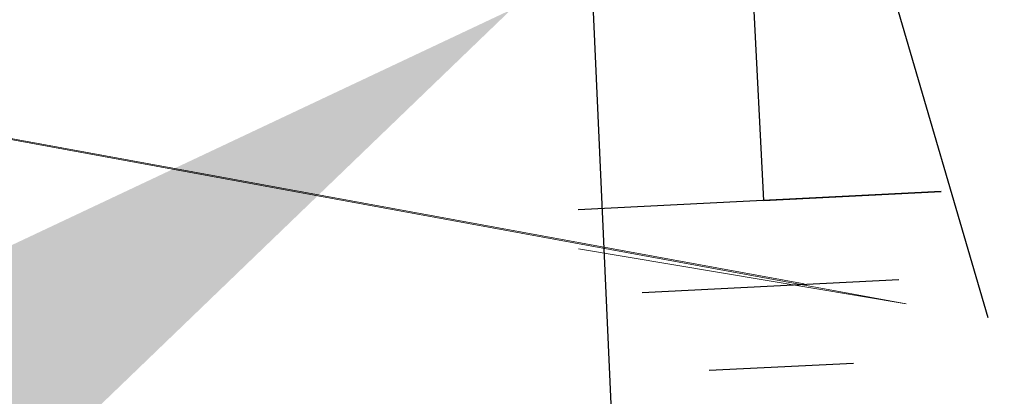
# Model space of a CAD drawing. Header units: millimetres. Extents: x 6504137 to 6515825, y 5737606 to 5784558.
# Tile 95 of 115: x 6512837.238 to 6512839.084, y 5766803.016 to 5766803.722. Entities that reach past the tile are written whole.
import ezdxf
from ezdxf import colors
from ezdxf.entities.mleader import LeaderData, LeaderLine
from ezdxf.math import Vec2, Vec3

# ---------------------------------------------------------------- set-up
doc = ezdxf.new("R2010")
doc.units = ezdxf.units.MM
for name, pattern in [('4_SUPE_01', [0]), ('4_SUSM03_02', [0]), ('JIS_02_2.0', [3, 2, -1])]:
    doc.linetypes.add(name, pattern=pattern)
for name, color, linetype in [('- kolizja linia nn', 132, 'Continuous'), ('_Kąt załomu', 7, 'Continuous'), ('_Opisy', 7, 'Continuous')]:
    doc.layers.add(name, color=color, linetype=linetype)
for name, color, linetype, lineweight in [('-Linia kablowa nn', 132, 'JIS_02_2.0', 30), ('_-demontaż nn', 132, 'DEMONTAZ', 20), ('SUPE_L_3', 1, '4_SUPE_01', 18), ('SUSM_L_4', 7, 'Continuous', 18)]:
    doc.layers.add(name, color=color, linetype=linetype, lineweight=lineweight)
doc.styles.get("Standard").update_dxf_attribs({"font": 'ARIALN.TTF'})
doc.linetypes.add('DEMONTAZ', pattern='A,1,["x",Standard,S=1,R=0,X=-0.1,Y=-0.35],1', length=2)
doc.dimstyles.new('Kat załomu', dxfattribs={"dimtxt": 2.2, "dimasz": 5, "dimexe": 0.18, "dimexo": 0.0625, "dimtad": 0, "dimtih": 1, "dimtoh": 1, "dimdec": 4, "dimzin": 0, "dimdsep": 46, "dimtxsty": 'Standard', "dimcen": 0.9, "dimse1": 1, "dimse2": 1, "dimadec": 0, "dimazin": 0, "dimtfac": 1, "dimtdec": 4, "dimtofl": 0, "dimtmove": 0, "dimatfit": 3, "dimfxl": 1, "dimtolj": 1, "dimtzin": 0, "dimarcsym": 0})

# ---------------------------------------------------------------- blocks, each defined once
blk = doc.blocks.new('*D34')
at = {"layer": '_Kąt załomu', "color": 0, "lineweight": -2, "transparency": 16777216}
for start, end in [(13.68818, 94.97954), (275.9609, 357.26201)]:
    blk.add_arc((6512971.283, 5768158.259), 22.4338, start, end, dxfattribs=at)
at = {"layer": '_Kąt załomu', "color": 0, "transparency": 16777216}
for points in [[(6512969.5001, 5768179.7912), (6512969.1713, 5768181.4251), (6512964.434, 5768179.6218)], [(6512973.6064, 5768135.1132), (6512973.6191, 5768136.7798), (6512968.6129, 5768135.9847)]]:
    blk.add_solid(points, dxfattribs=at)
at = {"layer": 'Defpoints', "color": 0, "transparency": 16777216}
for p in [(6512024.983, 5771109.871), (6512971.283, 5768158.259), (6512990.9736, 5768147.5092), (6512523.51, 5764422.884)]:
    blk.add_point(p, dxfattribs=at)
at = {"layer": '_Kąt załomu', "color": 0, "transparency": 16777216, "insert": (6512993.6146, 5768160.3976), "char_height": 2.2, "attachment_point": 5, "rotation": 275}
blk.add_mtext('\\A1;205°', dxfattribs=at)
blk = doc.blocks.new('*D35')
at = {"layer": '_Kąt załomu', "color": 0, "lineweight": -2, "transparency": 16777216}
for start, end in [(5.07411, 70.38078), (283.87038, 349.17948)]:
    blk.add_arc((6512523.51, 5764422.884), 22.4564, start, end, dxfattribs=at)
at = {"layer": '_Kąt załomu', "color": 0, "transparency": 16777216}
for points in [[(6512530.8595, 5764443.2255), (6512531.2408, 5764444.848), (6512526.1828, 5764445.1808)], [(6512529.0019, 5764400.2561), (6512528.7849, 5764401.9086), (6512523.9359, 5764400.4316)]]:
    blk.add_solid(points, dxfattribs=at)
at = {"layer": 'Defpoints', "color": 0, "transparency": 16777216}
for p in [(6512971.283, 5768158.259), (6512523.51, 5764422.884), (6512542.6462, 5764411.1325), (6512550.208, 5763015.528)]:
    blk.add_point(p, dxfattribs=at)
at = {"layer": '_Kąt załomu', "color": 0, "transparency": 16777216, "insert": (6512545.9382, 5764421.7579), "char_height": 2.2, "attachment_point": 5, "rotation": 267}
blk.add_mtext('\\A1;172°', dxfattribs=at)

msp = doc.modelspace()

# ---------------------------------------------------------------- linework, layer by layer
at = {"layer": '- kolizja linia nn', "linetype": 'ByBlock'}
for points in [[(6512838.61343, 5766803.76348), (6512838.63274, 5766803.38281), (6512838.96538, 5766803.39969), (6512838.28498, 5766803.36517)], [(6512838.61343, 5766803.76348), (6512838.63274, 5766803.38281), (6512838.96538, 5766803.39969), (6512838.28498, 5766803.36517)], [(6512838.40502, 5766803.20994), (6512838.40502, 5766803.20994), (6512838.8865, 5766803.23436)], [(6512838.40502, 5766803.20994), (6512838.40502, 5766803.20994), (6512838.8865, 5766803.23436)], [(6512838.8013, 5766803.0774), (6512838.8013, 5766803.0774), (6512838.531, 5766803.06369)], [(6512838.8013, 5766803.0774), (6512838.8013, 5766803.0774), (6512838.531, 5766803.06369)]]:
    msp.add_lwpolyline(points, dxfattribs=at)
at = {"layer": '-Linia kablowa nn'}
for points in [[(6512838.87366, 5766803.77685), (6512839.05326, 5766803.16312), (6512839.05326, 5766803.16312), (6512839.05326, 5766803.16312), (6512839.05326, 5766803.16312), (6512839.05326, 5766803.16312), (6512839.05326, 5766803.16312), (6512839.05326, 5766803.16312), (6512839.05326, 5766803.16312), (6512839.05326, 5766803.16312), (6512839.05326, 5766803.16312), (6512839.05326, 5766803.16312), (6512839.05326, 5766803.16312), (6512839.05326, 5766803.16312), (6512839.05326, 5766803.16312), (6512839.05326, 5766803.16312), (6512839.05326, 5766803.16312), (6512839.05326, 5766803.16312), (6512839.05326, 5766803.16312), (6512839.05326, 5766803.16312), (6512839.05326, 5766803.16312), (6512839.05326, 5766803.16312), (6512839.05326, 5766803.16312), (6512839.05326, 5766803.16312), (6512839.05326, 5766803.16312), (6512839.05326, 5766803.16312), (6512839.05326, 5766803.16312), (6512839.05326, 5766803.16312), (6512839.05326, 5766803.16312), (6512839.05326, 5766803.16312), (6512839.05326, 5766803.16312), (6512839.05326, 5766803.16312), (6512839.05326, 5766803.16312), (6512839.05326, 5766803.16312), (6512839.05326, 5766803.16312), (6512839.05326, 5766803.16312), (6512839.05326, 5766803.16312), (6512839.05326, 5766803.16312), (6512839.05326, 5766803.16312), (6512839.05326, 5766803.16312), (6512839.05326, 5766803.16312), (6512839.05326, 5766803.16312), (6512839.05326, 5766803.16312), (6512839.05326, 5766803.16312), (6512839.05326, 5766803.16312), (6512839.05326, 5766803.16312), (6512839.05326, 5766803.16312), (6512839.05326, 5766803.16312), (6512839.05326, 5766803.16312), (6512839.05326, 5766803.16312), (6512839.05326, 5766803.16312), (6512839.05326, 5766803.16312), (6512839.05326, 5766803.16312), (6512839.05326, 5766803.16312), (6512839.05326, 5766803.16312), (6512839.05326, 5766803.16312), (6512839.05326, 5766803.16312), (6512839.05326, 5766803.16312), (6512839.05326, 5766803.16312), (6512839.05326, 5766803.16312), (6512839.05326, 5766803.16312), (6512839.05326, 5766803.16312), (6512839.05326, 5766803.16312), (6512839.05326, 5766803.16312), (6512839.05326, 5766803.16312), (6512839.05326, 5766803.16312), (6512839.05326, 5766803.16312), (6512839.05326, 5766803.16312), (6512839.05326, 5766803.16312), (6512839.05326, 5766803.16312), (6512839.05326, 5766803.16312), (6512839.05326, 5766803.16312), (6512839.05326, 5766803.16312), (6512839.05326, 5766803.16312), (6512839.05326, 5766803.16312), (6512839.05326, 5766803.16312), (6512839.05326, 5766803.16312), (6512839.05326, 5766803.16312), (6512839.05326, 5766803.16312), (6512839.05326, 5766803.16312), (6512839.05326, 5766803.16312), (6512839.05326, 5766803.16312), (6512839.05326, 5766803.16312), (6512839.05326, 5766803.16312), (6512839.05326, 5766803.16312), (6512839.05326, 5766803.16312), (6512839.05326, 5766803.16312), (6512839.05326, 5766803.16312), (6512839.05326, 5766803.16312), (6512839.05326, 5766803.16312), (6512839.05326, 5766803.16312), (6512839.05326, 5766803.16312), (6512839.05326, 5766803.16312), (6512839.05326, 5766803.16312), (6512839.05326, 5766803.16312), (6512839.05326, 5766803.16312), (6512839.05326, 5766803.16312), (6512839.05326, 5766803.16312), (6512839.05326, 5766803.16312), (6512839.05326, 5766803.16312), (6512839.05326, 5766803.16312), (6512839.05326, 5766803.16312), (6512839.05326, 5766803.16312), (6512839.05326, 5766803.16312), (6512839.05326, 5766803.16312), (6512839.05326, 5766803.16312), (6512839.05326, 5766803.16312), (6512839.05326, 5766803.16312), (6512839.05326, 5766803.16312), (6512839.05326, 5766803.16312), (6512839.05326, 5766803.16312), (6512839.05326, 5766803.16312), (6512839.05326, 5766803.16312), (6512839.05326, 5766803.16312), (6512839.05326, 5766803.16312), (6512839.05326, 5766803.16312), (6512839.05326, 5766803.16312), (6512839.05326, 5766803.16312), (6512839.05326, 5766803.16312), (6512839.05326, 5766803.16312), (6512839.05326, 5766803.16312), (6512839.05326, 5766803.16312), (6512839.05326, 5766803.16312), (6512839.05326, 5766803.16312), (6512839.05326, 5766803.16312), (6512839.05326, 5766803.16312), (6512839.05326, 5766803.16312), (6512839.05326, 5766803.16312), (6512839.05326, 5766803.16312), (6512839.05326, 5766803.16312), (6512839.05326, 5766803.16312), (6512839.05326, 5766803.16312), (6512839.05326, 5766803.16312), (6512839.05326, 5766803.16312), (6512839.05326, 5766803.16312), (6512839.05326, 5766803.16312), (6512839.05326, 5766803.16312), (6512839.05326, 5766803.16312), (6512839.05326, 5766803.16312), (6512839.05326, 5766803.16312), (6512839.05326, 5766803.16312), (6512839.05326, 5766803.16312), (6512839.05326, 5766803.16312), (6512839.05326, 5766803.16312), (6512839.05326, 5766803.16312), (6512839.05326, 5766803.16312), (6512839.05326, 5766803.16312), (6512839.05326, 5766803.16312), (6512839.05326, 5766803.16312), (6512839.05326, 5766803.16312), (6512839.05326, 5766803.16312), (6512839.05326, 5766803.16312), (6512839.05326, 5766803.16312), (6512839.05326, 5766803.16312), (6512839.05326, 5766803.16312), (6512839.05326, 5766803.16312), (6512839.05326, 5766803.16312), (6512839.05326, 5766803.16312), (6512839.05326, 5766803.16312), (6512839.05326, 5766803.16312), (6512839.05326, 5766803.16312), (6512839.05326, 5766803.16312), (6512839.05326, 5766803.16312), (6512839.05326, 5766803.16312), (6512839.05326, 5766803.16312), (6512839.05326, 5766803.16312), (6512839.05326, 5766803.16312), (6512839.05326, 5766803.16312), (6512839.05326, 5766803.16312), (6512839.05326, 5766803.16312), (6512839.05326, 5766803.16312), (6512839.05326, 5766803.16312), (6512839.05326, 5766803.16312), (6512839.05326, 5766803.16312), (6512839.05326, 5766803.16312), (6512839.05326, 5766803.16312), (6512839.05326, 5766803.16312), (6512839.05326, 5766803.16312), (6512839.05326, 5766803.16312), (6512839.05326, 5766803.16312), (6512839.05326, 5766803.16312), (6512839.05326, 5766803.16312), (6512839.05326, 5766803.16312), (6512839.05326, 5766803.16312), (6512839.05326, 5766803.16312), (6512839.05326, 5766803.16312), (6512839.05326, 5766803.16312), (6512839.05326, 5766803.16312), (6512839.05326, 5766803.16312), (6512839.05326, 5766803.16312), (6512839.05326, 5766803.16312), (6512839.05326, 5766803.16312), (6512839.05326, 5766803.16312), (6512839.05326, 5766803.16312), (6512839.05326, 5766803.16312), (6512839.05326, 5766803.16312), (6512839.05326, 5766803.16312), (6512839.05326, 5766803.16312), (6512839.05326, 5766803.16312), (6512839.05326, 5766803.16312), (6512839.05326, 5766803.16312), (6512839.05326, 5766803.16312), (6512839.05326, 5766803.16312), (6512839.05326, 5766803.16312), (6512839.05326, 5766803.16312), (6512839.05326, 5766803.16312), (6512839.05326, 5766803.16312), (6512839.05326, 5766803.16312), (6512839.05326, 5766803.16312), (6512839.05326, 5766803.16312), (6512839.05326, 5766803.16312), (6512839.05326, 5766803.16312), (6512839.05326, 5766803.16312), (6512839.05326, 5766803.16312), (6512839.05326, 5766803.16312), (6512839.05326, 5766803.16312), (6512839.05326, 5766803.16312), (6512839.05326, 5766803.16312), (6512839.05326, 5766803.16312), (6512839.05326, 5766803.16312), (6512839.05326, 5766803.16312), (6512839.05326, 5766803.16312), (6512839.05326, 5766803.16312), (6512839.05326, 5766803.16312), (6512839.05326, 5766803.16312), (6512839.05326, 5766803.16312), (6512839.05326, 5766803.16312), (6512839.05326, 5766803.16312), (6512839.05326, 5766803.16312), (6512839.05326, 5766803.16312), (6512839.05326, 5766803.16312), (6512839.05326, 5766803.16312), (6512839.05326, 5766803.16312), (6512839.05326, 5766803.16312), (6512839.05326, 5766803.16312), (6512839.05326, 5766803.16312), (6512839.05326, 5766803.16312), (6512839.05326, 5766803.16312), (6512839.05326, 5766803.16312), (6512839.05326, 5766803.16312), (6512839.05326, 5766803.16312), (6512839.05326, 5766803.16312), (6512839.05326, 5766803.16312), (6512839.05326, 5766803.16312), (6512839.05326, 5766803.16312), (6512839.05326, 5766803.16312), (6512839.05326, 5766803.16312), (6512839.05326, 5766803.16312), (6512839.05326, 5766803.16312), (6512839.05326, 5766803.16312), (6512839.05326, 5766803.16312), (6512839.05326, 5766803.16312), (6512839.05326, 5766803.16312), (6512839.05326, 5766803.16312), (6512839.05326, 5766803.16312), (6512839.05326, 5766803.16312), (6512839.05326, 5766803.16312), (6512839.05326, 5766803.16312), (6512839.05326, 5766803.16312), (6512839.05326, 5766803.16312), (6512839.05326, 5766803.16312), (6512839.05326, 5766803.16312), (6512839.05326, 5766803.16312), (6512839.05326, 5766803.16312), (6512839.05326, 5766803.16312), (6512839.05326, 5766803.16312), (6512839.05326, 5766803.16312), (6512839.05326, 5766803.16312), (6512839.05326, 5766803.16312), (6512839.05326, 5766803.16312), (6512839.05326, 5766803.16312), (6512839.05326, 5766803.16312), (6512839.05326, 5766803.16312), (6512839.05326, 5766803.16312), (6512839.05326, 5766803.16312), (6512839.05326, 5766803.16312), (6512839.05326, 5766803.16312), (6512839.05326, 5766803.16312), (6512839.05326, 5766803.16312), (6512839.05326, 5766803.16312), (6512839.05326, 5766803.16312), (6512839.05326, 5766803.16312), (6512839.05326, 5766803.16312), (6512839.05326, 5766803.16312), (6512839.05326, 5766803.16312), (6512839.05326, 5766803.16312), (6512839.05326, 5766803.16312), (6512839.05326, 5766803.16312), (6512839.05326, 5766803.16312), (6512839.05326, 5766803.16312), (6512839.05326, 5766803.16312), (6512839.05326, 5766803.16312), (6512839.05326, 5766803.16312), (6512839.05326, 5766803.16312), (6512839.05326, 5766803.16312), (6512839.05326, 5766803.16312), (6512839.05326, 5766803.16312), (6512839.05326, 5766803.16312), (6512839.05326, 5766803.16312), (6512839.05326, 5766803.16312), (6512839.05326, 5766803.16312), (6512839.05326, 5766803.16312), (6512839.05326, 5766803.16312), (6512839.05326, 5766803.16312), (6512839.05326, 5766803.16312), (6512839.05326, 5766803.16312), (6512839.05326, 5766803.16312), (6512839.05326, 5766803.16312), (6512839.05326, 5766803.16312), (6512839.05326, 5766803.16312), (6512839.05326, 5766803.16312), (6512839.05326, 5766803.16312), (6512839.05326, 5766803.16312), (6512839.05326, 5766803.16312), (6512839.05326, 5766803.16312), (6512839.05326, 5766803.16312), (6512839.05326, 5766803.16312), (6512839.05326, 5766803.16312), (6512839.05326, 5766803.16312), (6512839.05326, 5766803.16312), (6512839.05326, 5766803.16312), (6512839.05326, 5766803.16312), (6512839.05326, 5766803.16312), (6512839.05326, 5766803.16312), (6512839.05326, 5766803.16312), (6512839.05326, 5766803.16312), (6512839.05326, 5766803.16312), (6512839.05326, 5766803.16312), (6512839.05326, 5766803.16312), (6512839.05326, 5766803.16312), (6512839.05326, 5766803.16312), (6512839.05326, 5766803.16312), (6512839.05326, 5766803.16312), (6512839.05326, 5766803.16312), (6512839.05326, 5766803.16312), (6512839.05326, 5766803.16312), (6512839.05326, 5766803.16312), (6512839.05326, 5766803.16312), (6512839.05326, 5766803.16312), (6512839.05326, 5766803.16312), (6512839.05326, 5766803.16312), (6512839.05326, 5766803.16312), (6512839.05326, 5766803.16312), (6512839.05326, 5766803.16312), (6512839.05326, 5766803.16312), (6512839.05326, 5766803.16312), (6512839.05326, 5766803.16312), (6512839.05326, 5766803.16312), (6512839.05326, 5766803.16312), (6512839.05326, 5766803.16312), (6512839.05326, 5766803.16312), (6512839.05326, 5766803.16312), (6512839.05326, 5766803.16312), (6512839.05326, 5766803.16312), (6512839.05326, 5766803.16312), (6512839.05326, 5766803.16312), (6512839.05326, 5766803.16312), (6512839.05326, 5766803.16312), (6512839.05326, 5766803.16312), (6512839.05326, 5766803.16312), (6512839.05326, 5766803.16312), (6512839.05326, 5766803.16312), (6512839.05326, 5766803.16312), (6512839.05326, 5766803.16312), (6512839.05326, 5766803.16312), (6512839.05326, 5766803.16312), (6512839.05326, 5766803.16312), (6512839.05326, 5766803.16312), (6512839.05326, 5766803.16312), (6512839.05326, 5766803.16312), (6512839.05326, 5766803.16312), (6512839.05326, 5766803.16312), (6512839.05326, 5766803.16312), (6512839.05326, 5766803.16312), (6512839.05326, 5766803.16312), (6512839.05326, 5766803.16312), (6512839.05326, 5766803.16312), (6512839.05326, 5766803.16312), (6512839.05326, 5766803.16312), (6512839.05326, 5766803.16312), (6512839.05326, 5766803.16312), (6512839.05326, 5766803.16312), (6512839.05326, 5766803.16312), (6512839.05326, 5766803.16312), (6512839.05326, 5766803.16312), (6512839.05326, 5766803.16312), (6512839.05326, 5766803.16312), (6512839.05326, 5766803.16312), (6512839.05326, 5766803.16312), (6512839.05326, 5766803.16312), (6512839.05326, 5766803.16312), (6512839.05326, 5766803.16312), (6512839.05326, 5766803.16312), (6512839.05326, 5766803.16312), (6512839.05326, 5766803.16312), (6512839.05326, 5766803.16312), (6512839.05326, 5766803.16312), (6512839.05326, 5766803.16312), (6512839.05326, 5766803.16312), (6512839.05326, 5766803.16312), (6512839.05326, 5766803.16312), (6512839.05326, 5766803.16312), (6512839.05326, 5766803.16312), (6512839.05326, 5766803.16312), (6512839.05326, 5766803.16312), (6512839.05326, 5766803.16312), (6512839.05326, 5766803.16312), (6512839.05326, 5766803.16312), (6512839.05326, 5766803.16312), (6512839.05326, 5766803.16312), (6512839.05326, 5766803.16312), (6512839.05326, 5766803.16312), (6512839.05326, 5766803.16312), (6512839.05326, 5766803.16312), (6512839.05326, 5766803.16312), (6512839.05326, 5766803.16312), (6512839.05326, 5766803.16312), (6512839.05326, 5766803.16312), (6512839.05326, 5766803.16312), (6512839.05326, 5766803.16312), (6512839.05326, 5766803.16312), (6512839.05326, 5766803.16312), (6512839.05326, 5766803.16312), (6512839.05326, 5766803.16312), (6512839.05326, 5766803.16312), (6512839.05326, 5766803.16312), (6512839.05326, 5766803.16312), (6512839.05326, 5766803.16312), (6512839.05326, 5766803.16312), (6512839.05326, 5766803.16312), (6512839.05326, 5766803.16312), (6512839.05326, 5766803.16312), (6512839.05326, 5766803.16312), (6512839.05326, 5766803.16312), (6512839.05326, 5766803.16312), (6512839.05326, 5766803.16312), (6512839.05326, 5766803.16312), (6512839.05326, 5766803.16312), (6512839.05326, 5766803.16312), (6512839.05326, 5766803.16312), (6512839.05326, 5766803.16312), (6512839.05326, 5766803.16312), (6512839.05326, 5766803.16312), (6512839.05326, 5766803.16312), (6512839.05326, 5766803.16312), (6512839.05326, 5766803.16312), (6512839.05326, 5766803.16312), (6512839.05326, 5766803.16312), (6512839.05326, 5766803.16312), (6512839.05326, 5766803.16312), (6512839.05326, 5766803.16312), (6512839.05326, 5766803.16312), (6512839.05326, 5766803.16312), (6512839.05326, 5766803.16312), (6512839.05326, 5766803.16312), (6512839.05326, 5766803.16312), (6512839.05326, 5766803.16312), (6512839.05326, 5766803.16312), (6512839.05326, 5766803.16312), (6512839.05326, 5766803.16312), (6512839.05326, 5766803.16312), (6512839.05326, 5766803.16312), (6512839.05326, 5766803.16312), (6512839.05326, 5766803.16312), (6512839.05326, 5766803.16312), (6512839.05326, 5766803.16312), (6512839.05326, 5766803.16312), (6512839.05326, 5766803.16312), (6512839.05326, 5766803.16312), (6512839.05326, 5766803.16312), (6512839.05326, 5766803.16312), (6512839.05326, 5766803.16312), (6512839.05326, 5766803.16312), (6512839.05326, 5766803.16312), (6512839.05326, 5766803.16312), (6512839.05326, 5766803.16312), (6512839.05326, 5766803.16312), (6512839.05326, 5766803.16312), (6512839.05326, 5766803.16312), (6512839.05326, 5766803.16312), (6512839.05326, 5766803.16312), (6512839.05326, 5766803.16312), (6512839.05326, 5766803.16312), (6512839.05326, 5766803.16312), (6512839.05326, 5766803.16312), (6512839.05326, 5766803.16312), (6512839.05326, 5766803.16312), (6512839.05326, 5766803.16312), (6512839.05326, 5766803.16312), (6512839.05326, 5766803.16312), (6512839.05326, 5766803.16312), (6512839.05326, 5766803.16312), (6512839.05326, 5766803.16312), (6512839.05326, 5766803.16312), (6512839.05326, 5766803.16312), (6512839.05326, 5766803.16312), (6512839.05326, 5766803.16312), (6512839.05326, 5766803.16312), (6512839.05326, 5766803.16312), (6512839.05326, 5766803.16312), (6512839.05326, 5766803.16312), (6512839.05326, 5766803.16312), (6512839.05326, 5766803.16312), (6512839.05326, 5766803.16312), (6512839.05326, 5766803.16312), (6512839.05326, 5766803.16312), (6512839.05326, 5766803.16312), (6512839.05326, 5766803.16312), (6512839.05326, 5766803.16312), (6512839.05326, 5766803.16312), (6512839.05326, 5766803.16312), (6512839.05326, 5766803.16312), (6512839.05326, 5766803.16312), (6512839.05326, 5766803.16312), (6512839.05326, 5766803.16312), (6512839.05326, 5766803.16312), (6512839.05326, 5766803.16312), (6512839.05326, 5766803.16312), (6512839.05326, 5766803.16312), (6512839.05326, 5766803.16312), (6512839.05326, 5766803.16312), (6512839.05326, 5766803.16312), (6512839.05326, 5766803.16312), (6512839.05326, 5766803.16312), (6512839.05326, 5766803.16312), (6512839.05326, 5766803.16312), (6512839.05326, 5766803.16312), (6512839.05326, 5766803.16312), (6512839.05326, 5766803.16312), (6512839.05326, 5766803.16312), (6512839.05326, 5766803.16312), (6512839.05326, 5766803.16312), (6512839.05326, 5766803.16312), (6512839.05326, 5766803.16312), (6512839.05326, 5766803.16312), (6512839.05326, 5766803.16312), (6512839.05326, 5766803.16312), (6512839.05326, 5766803.16312), (6512839.05326, 5766803.16312), (6512839.05326, 5766803.16312), (6512839.05326, 5766803.16312), (6512839.05326, 5766803.16312), (6512839.05326, 5766803.16312), (6512839.05326, 5766803.16312), (6512839.05326, 5766803.16312), (6512839.05326, 5766803.16312), (6512839.05326, 5766803.16312), (6512839.05326, 5766803.16312), (6512839.05326, 5766803.16312), (6512839.05326, 5766803.16312), (6512839.05326, 5766803.16312), (6512839.05326, 5766803.16312), (6512839.05326, 5766803.16312), (6512839.05326, 5766803.16312), (6512839.05326, 5766803.16312), (6512839.05326, 5766803.16312), (6512839.05326, 5766803.16312), (6512839.05326, 5766803.16312), (6512839.05326, 5766803.16312), (6512839.05326, 5766803.16312), (6512839.05326, 5766803.16312), (6512839.05326, 5766803.16312), (6512839.05326, 5766803.16312), (6512839.05326, 5766803.16312), (6512839.05326, 5766803.16312), (6512839.05326, 5766803.16312), (6512839.05326, 5766803.16312), (6512839.05326, 5766803.16312), (6512839.05326, 5766803.16312), (6512839.05326, 5766803.16312), (6512839.05326, 5766803.16312), (6512839.05326, 5766803.16312), (6512839.05326, 5766803.16312), (6512839.05326, 5766803.16312), (6512839.05326, 5766803.16312), (6512839.05326, 5766803.16312), (6512839.05326, 5766803.16312), (6512839.05326, 5766803.16312), (6512839.05326, 5766803.16312), (6512839.05326, 5766803.16312), (6512839.05326, 5766803.16312), (6512839.05326, 5766803.16312), (6512839.05326, 5766803.16312), (6512839.05326, 5766803.16312), (6512839.05326, 5766803.16312), (6512839.05326, 5766803.16312), (6512839.05326, 5766803.16312), (6512839.05326, 5766803.16312), (6512839.05326, 5766803.16312), (6512839.05326, 5766803.16312), (6512839.05326, 5766803.16312), (6512839.05326, 5766803.16312), (6512839.05326, 5766803.16312), (6512839.05326, 5766803.16312), (6512839.05326, 5766803.16312), (6512839.05326, 5766803.16312), (6512839.05326, 5766803.16312), (6512839.05326, 5766803.16312), (6512839.05326, 5766803.16312), (6512839.05326, 5766803.16312), (6512839.05326, 5766803.16312), (6512839.05326, 5766803.16312), (6512839.05326, 5766803.16312), (6512839.05326, 5766803.16312), (6512839.05326, 5766803.16312), (6512839.05326, 5766803.16312), (6512839.05326, 5766803.16312), (6512839.05326, 5766803.16312), (6512839.05326, 5766803.16312), (6512839.05326, 5766803.16312), (6512839.05326, 5766803.16312), (6512839.05326, 5766803.16312), (6512839.05326, 5766803.16312), (6512839.05326, 5766803.16312), (6512839.05326, 5766803.16312), (6512839.05326, 5766803.16312), (6512839.05326, 5766803.16312), (6512839.05326, 5766803.16312), (6512839.05326, 5766803.16312), (6512839.05326, 5766803.16312), (6512839.05326, 5766803.16312), (6512839.05326, 5766803.16312), (6512839.05326, 5766803.16312), (6512839.05326, 5766803.16312), (6512839.05326, 5766803.16312), (6512839.05326, 5766803.16312), (6512839.05326, 5766803.16312), (6512839.05326, 5766803.16312), (6512839.05326, 5766803.16312), (6512839.05326, 5766803.16312), (6512839.05326, 5766803.16312), (6512839.05326, 5766803.16312), (6512839.05326, 5766803.16312), (6512839.05326, 5766803.16312), (6512839.05326, 5766803.16312), (6512839.05326, 5766803.16312), (6512839.05326, 5766803.16312), (6512839.05326, 5766803.16312), (6512839.05326, 5766803.16312), (6512839.05326, 5766803.16312), (6512839.05326, 5766803.16312), (6512839.05326, 5766803.16312), (6512839.05326, 5766803.16312), (6512839.05326, 5766803.16312), (6512839.05326, 5766803.16312), (6512839.05326, 5766803.16312), (6512839.05326, 5766803.16312), (6512839.05326, 5766803.16312), (6512839.05326, 5766803.16312), (6512839.05326, 5766803.16312), (6512839.05326, 5766803.16312), (6512839.05326, 5766803.16312), (6512839.05326, 5766803.16312), (6512839.05326, 5766803.16312), (6512839.05326, 5766803.16312), (6512839.05326, 5766803.16312), (6512839.05326, 5766803.16312), (6512839.05326, 5766803.16312), (6512839.05326, 5766803.16312), (6512839.05326, 5766803.16312), (6512839.05326, 5766803.16312), (6512839.05326, 5766803.16312), (6512839.05326, 5766803.16312), (6512839.05326, 5766803.16312), (6512839.05326, 5766803.16312), (6512839.05326, 5766803.16312), (6512839.05326, 5766803.16312), (6512839.05326, 5766803.16312), (6512839.05326, 5766803.16312), (6512839.05326, 5766803.16312), (6512839.05326, 5766803.16312), (6512839.05326, 5766803.16312), (6512839.05326, 5766803.16312), (6512839.05326, 5766803.16312), (6512839.05326, 5766803.16312), (6512839.05326, 5766803.16312), (6512839.05326, 5766803.16312), (6512839.05326, 5766803.16312), (6512839.05326, 5766803.16312), (6512839.05326, 5766803.16312), (6512839.05326, 5766803.16312), (6512839.05326, 5766803.16312), (6512839.05326, 5766803.16312), (6512839.05326, 5766803.16312), (6512839.05326, 5766803.16312), (6512839.05326, 5766803.16312), (6512839.05326, 5766803.16312), (6512839.05326, 5766803.16312), (6512839.05326, 5766803.16312), (6512839.05326, 5766803.16312), (6512839.05326, 5766803.16312), (6512839.05326, 5766803.16312), (6512839.05326, 5766803.16312), (6512839.05326, 5766803.16312), (6512839.05326, 5766803.16312), (6512839.05326, 5766803.16312), (6512839.05326, 5766803.16312), (6512839.05326, 5766803.16312), (6512839.05326, 5766803.16312), (6512839.05326, 5766803.16312), (6512839.05326, 5766803.16312), (6512839.05326, 5766803.16312), (6512839.05326, 5766803.16312), (6512839.05326, 5766803.16312), (6512839.05326, 5766803.16312), (6512839.05326, 5766803.16312), (6512839.05326, 5766803.16312), (6512839.05326, 5766803.16312), (6512839.05326, 5766803.16312), (6512839.05326, 5766803.16312), (6512839.05326, 5766803.16312), (6512839.05326, 5766803.16312), (6512839.05326, 5766803.16312), (6512839.05326, 5766803.16312), (6512839.05326, 5766803.16312), (6512839.05326, 5766803.16312), (6512839.05326, 5766803.16312), (6512839.05326, 5766803.16312), (6512839.05326, 5766803.16312), (6512839.05326, 5766803.16312), (6512839.05326, 5766803.16312), (6512839.05326, 5766803.16312), (6512839.05326, 5766803.16312), (6512839.05326, 5766803.16312), (6512839.05326, 5766803.16312), (6512839.05326, 5766803.16312), (6512839.05326, 5766803.16312), (6512839.05326, 5766803.16312), (6512839.05326, 5766803.16312), (6512839.05326, 5766803.16312), (6512839.05326, 5766803.16312), (6512839.05326, 5766803.16312), (6512839.05326, 5766803.16312), (6512839.05326, 5766803.16312), (6512839.05326, 5766803.16312), (6512839.05326, 5766803.16312), (6512839.05326, 5766803.16312), (6512839.05326, 5766803.16312), (6512839.05326, 5766803.16312), (6512839.05326, 5766803.16312), (6512839.05326, 5766803.16312), (6512839.05326, 5766803.16312), (6512839.05326, 5766803.16312), (6512839.05326, 5766803.16312), (6512839.05326, 5766803.16312), (6512839.05326, 5766803.16312), (6512839.05326, 5766803.16312), (6512839.05326, 5766803.16312), (6512839.05326, 5766803.16312), (6512839.05326, 5766803.16312), (6512839.05326, 5766803.16312), (6512839.05326, 5766803.16312), (6512839.05326, 5766803.16312), (6512839.05326, 5766803.16312), (6512839.05326, 5766803.16312), (6512839.05326, 5766803.16312), (6512839.05326, 5766803.16312), (6512839.05326, 5766803.16312), (6512839.05326, 5766803.16312), (6512839.05326, 5766803.16312), (6512839.05326, 5766803.16312), (6512839.05326, 5766803.16312), (6512839.05326, 5766803.16312), (6512839.05326, 5766803.16312), (6512839.05326, 5766803.16312), (6512839.05326, 5766803.16312), (6512839.05326, 5766803.16312), (6512839.05326, 5766803.16312), (6512839.05326, 5766803.16312), (6512839.05326, 5766803.16312), (6512839.05326, 5766803.16312), (6512839.05326, 5766803.16312), (6512839.05326, 5766803.16312), (6512839.05326, 5766803.16312), (6512839.05326, 5766803.16312), (6512839.05326, 5766803.16312), (6512839.05326, 5766803.16312), (6512839.05326, 5766803.16312), (6512839.05326, 5766803.16312), (6512839.05326, 5766803.16312), (6512839.05326, 5766803.16312), (6512839.05326, 5766803.16312), (6512839.05326, 5766803.16312), (6512839.05326, 5766803.16312), (6512839.05326, 5766803.16312), (6512839.05326, 5766803.16312), (6512839.05326, 5766803.16312), (6512839.05326, 5766803.16312), (6512839.05326, 5766803.16312), (6512839.05326, 5766803.16312), (6512839.05326, 5766803.16312), (6512839.05326, 5766803.16312), (6512839.05326, 5766803.16312), (6512839.05326, 5766803.16312), (6512839.05326, 5766803.16312), (6512839.05326, 5766803.16312), (6512839.05326, 5766803.16312), (6512839.05326, 5766803.16312), (6512839.05326, 5766803.16312), (6512839.05326, 5766803.16312), (6512839.05326, 5766803.16312), (6512839.05326, 5766803.16312), (6512839.05326, 5766803.16312), (6512839.05326, 5766803.16312), (6512839.05326, 5766803.16312), (6512839.05326, 5766803.16312), (6512839.05326, 5766803.16312), (6512839.05326, 5766803.16312), (6512839.05326, 5766803.16312), (6512839.05326, 5766803.16312), (6512839.05326, 5766803.16312), (6512839.05326, 5766803.16312), (6512839.05326, 5766803.16312), (6512839.05326, 5766803.16312), (6512839.05326, 5766803.16312), (6512839.05326, 5766803.16312), (6512839.05326, 5766803.16312), (6512839.05326, 5766803.16312), (6512839.05326, 5766803.16312), (6512839.05326, 5766803.16312), (6512839.05326, 5766803.16312), (6512839.05326, 5766803.16312), (6512839.05326, 5766803.16312), (6512839.05326, 5766803.16312), (6512839.05326, 5766803.16312), (6512839.05326, 5766803.16312), (6512839.05326, 5766803.16312), (6512839.05326, 5766803.16312), (6512839.05326, 5766803.16312), (6512839.05326, 5766803.16312), (6512839.05326, 5766803.16312), (6512839.05326, 5766803.16312), (6512839.05326, 5766803.16312), (6512839.05326, 5766803.16312), (6512839.05326, 5766803.16312), (6512839.05326, 5766803.16312), (6512839.05326, 5766803.16312), (6512839.05326, 5766803.16312), (6512839.05326, 5766803.16312), (6512839.05326, 5766803.16312), (6512839.05326, 5766803.16312), (6512839.05326, 5766803.16312), (6512839.05326, 5766803.16312), (6512839.05326, 5766803.16312), (6512839.05326, 5766803.16312), (6512839.05326, 5766803.16312), (6512839.05326, 5766803.16312), (6512839.05326, 5766803.16312), (6512839.05326, 5766803.16312), (6512839.05326, 5766803.16312), (6512839.05326, 5766803.16312), (6512839.05326, 5766803.16312), (6512839.05326, 5766803.16312), (6512839.05326, 5766803.16312), (6512839.05326, 5766803.16312), (6512839.05326, 5766803.16312), (6512839.05326, 5766803.16312), (6512839.05326, 5766803.16312), (6512839.05326, 5766803.16312), (6512839.05326, 5766803.16312), (6512839.05326, 5766803.16312), (6512839.05326, 5766803.16312), (6512839.05326, 5766803.16312), (6512839.05326, 5766803.16312), (6512839.05326, 5766803.16312), (6512839.05326, 5766803.16312), (6512839.05326, 5766803.16312), (6512839.05326, 5766803.16312), (6512839.05326, 5766803.16312), (6512839.05326, 5766803.16312), (6512839.05326, 5766803.16312), (6512839.05326, 5766803.16312), (6512839.05326, 5766803.16312), (6512839.05326, 5766803.16312), (6512839.05326, 5766803.16312), (6512839.05326, 5766803.16312), (6512839.05326, 5766803.16312), (6512839.05326, 5766803.16312), (6512839.05326, 5766803.16312), (6512839.05326, 5766803.16312), (6512839.05326, 5766803.16312), (6512839.05326, 5766803.16312), (6512839.05326, 5766803.16312), (6512839.05326, 5766803.16312), (6512839.05326, 5766803.16312), (6512839.05326, 5766803.16312), (6512839.05326, 5766803.16312), (6512839.05326, 5766803.16312), (6512839.05326, 5766803.16312), (6512839.05326, 5766803.16312), (6512839.05326, 5766803.16312), (6512839.05326, 5766803.16312)], [(6512838.3124, 5766803.74996), (6512838.68979, 5766795.49581)]]:
    msp.add_lwpolyline(points, dxfattribs=at)
at = {"layer": '_-demontaż nn', "linetype": 'DEMONTAZ'}
msp.add_line((6512792.64194, 5766811.67293), (6512838.89977, 5766803.18892), dxfattribs=at)
at = {"layer": 'SUPE_L_3', "linetype": '4_SUPE_01'}
msp.add_line((6512838.709, 5766803.22625), (6512831.82379, 5766804.48869), dxfattribs=at)
msp.add_line((6512838.709, 5766803.22625), (6512831.82379, 5766804.48869), dxfattribs=at)
at = {"layer": 'SUSM_L_4', "linetype": '4_SUSM03_02'}
msp.add_line((6512838.2858, 5766803.2921), (6512838.89977, 5766803.18892), dxfattribs=at)
msp.add_line((6512838.2858, 5766803.2921), (6512838.89977, 5766803.18892), dxfattribs=at)

# ---------------------------------------------------------------- dimensions: what is measured, and where the dimension line sits
at = {"layer": '_Kąt załomu'}
for base, center, p1, p2, picture, middle, turn in [((6512990.97356, 5768147.50921), (6512971.283, 5768158.259), (6512024.983, 5771109.871), (6512523.51, 5764422.884), '*D34', (6512993.61465, 5768160.39758), 275), ((6512542.6462, 5764411.13249), (6512523.51, 5764422.884), (6512971.283, 5768158.259), (6512550.208, 5763015.528), '*D35', (6512545.93819, 5764421.75787), 267)]:
    dim = msp.add_angular_dim_3p(base=base, center=center, p1=p1, p2=p2, dimstyle='Kat załomu', dxfattribs=at)
    dim.commit()
    dim.dimension.update_dxf_attribs({"geometry": picture, "text_midpoint": middle, "text_rotation": turn})

# ---------------------------------------------------------------- leaders
at = {"layer": '_Opisy', "linetype": 'Continuous'}
ml = msp.add_multileader_mtext('Standard', dxfattribs=at)
ml.set_content('\\pxqc;{\\fArial|b0|i0|c238|p34;Istn. linia napowietrzna \\Ptypu AL 3x35mm², \\PAL 1x25mm²\\P\\pq*;do demontażu}', color=256)
ml.set_leader_properties()
ml.build(insert=Vec2(0, 0))
ml.multileader.update_dxf_attribs({"text_left_attachment_type": 6, "text_right_attachment_type": 6, "dogleg_length": 0.45, "arrow_head_size": 1.2, "scale": 0.8})
ctx = ml.context
ctx.base_point, ctx.scale, ctx.char_height, ctx.arrow_head_size, ctx.landing_gap_size, ctx.plane_origin, ctx.plane_x_axis, ctx.plane_y_axis = Vec3(6512824.02568, 5766826.61483), 0.8, 2.16, 1.2, 0.072, Vec3(6512901.75814, 5766866.38743), Vec3(0.9998922, 0.0146812), Vec3(-0.0146812, 0.9998922)
ctx.left_attachment, ctx.right_attachment = 6, 6
notes = []
notes.append((ctx, [(0, (1, 1, 0), (6512823.66572, 5766826.60955), (0.9998922, 0.0146812), 0.36, [(0, [(6512809.98563, 5766808.49197)], 0, [])])]))
ctx.mtext.insert, ctx.mtext.text_direction, ctx.mtext.rotation, ctx.mtext.alignment, ctx.mtext.flow_direction = Vec3(6512839.20665, 5766829.03333), Vec3(0.9998922, 0.0146812), 0.0146817, 2, 5
ml = msp.add_multileader_mtext('Standard', dxfattribs=at)
ml.set_content('\\pxqc;{\\fArial|b0|i0|c238|p34;\\C256;Proj. szafka KRSN-P2/2F\\P nn-0,4kV\\P}istn. linię kablową zdjąć ze słupa i wprowadzić do złącza', color=256)
ml.set_leader_properties()
ml.build(insert=Vec2(0, 0))
ml.multileader.update_dxf_attribs({"text_left_attachment_type": 6, "text_right_attachment_type": 6, "dogleg_length": 0.36, "arrow_head_size": 1.2, "scale": 0.8})
ctx = ml.context
ctx.base_point, ctx.scale, ctx.char_height, ctx.arrow_head_size, ctx.landing_gap_size, ctx.plane_origin, ctx.plane_x_axis, ctx.plane_y_axis = Vec3(6512766.10719, 5766795.8446, 103.2), 0.8, 2.16, 1.2, 0.072, Vec3(6512645.30304, 5766650.14542, 103.2), Vec3(0.9998922, 0.0146812), Vec3(-0.0146812, 0.9998922)
ctx.left_attachment, ctx.right_attachment = 6, 6
notes.append((ctx, [(1, (1, 1, 0), (6512828.0218, 5766796.75368, 103.2), (-0.9998922, -0.0146812), 0.288, [(1, [(6512838.15897, 5766803.74012, 103.2)], 0, [])])]))
ctx.mtext.insert, ctx.mtext.text_direction, ctx.mtext.rotation, ctx.mtext.alignment, ctx.mtext.flow_direction = Vec3(6512796.87894, 5766799.12859, 103.2), Vec3(0.9998922, 0.0146812), 0.0146817, 2, 5
for ctx, leaders in notes:
    for number, flags, end, landing, length, lines in leaders:
        leader = LeaderData()
        leader.index, (leader.has_last_leader_line, leader.has_dogleg_vector, leader.attachment_direction) = number, flags
        leader.last_leader_point, leader.dogleg_vector, leader.dogleg_length = Vec3(end), Vec3(landing), length
        for number, points, colour, breaks in lines:
            line = LeaderLine()
            line.index, line.vertices, line.color, line.breaks = number, Vec3.list(points), colors.encode_raw_color(colour), breaks
            leader.lines.append(line)
        ctx.leaders.append(leader)

doc.saveas('drawing.dxf')
